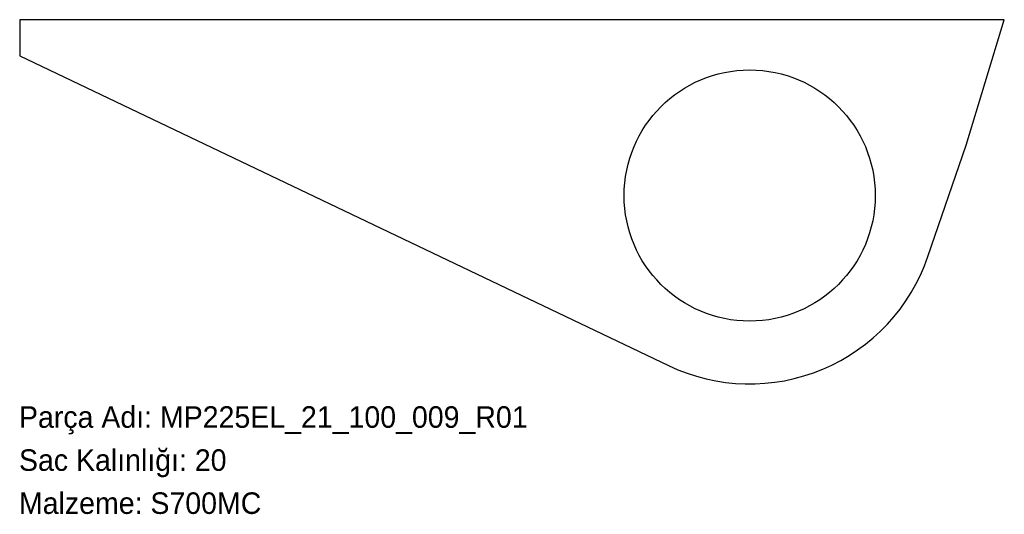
# Model space of a CAD drawing. Header units: millimetres. Extents: x 0 to 549, y -72 to 203.
import ezdxf

# ---------------------------------------------------------------- set-up
doc = ezdxf.new("R2010")
doc.units = ezdxf.units.MM
doc.linetypes.add('SLD-Katı', pattern=[0])
doc.linetypes.add('SLD-Sürekli', pattern=[0])
doc.layers.add('METIN', color=96, linetype='SLD-Katı')
doc.styles.add('SLDTEXTSTYLE0', font='ARIAL.TTF', dxfattribs={"width": 0.948, "bigfont": 'bigfont'})
doc.styles.add('SLDTEXTSTYLE1', font='ARIAL.TTF', dxfattribs={"width": 0.948})

msp = doc.modelspace()

# ---------------------------------------------------------------- linework, layer by layer
at = {"color": 7, "linetype": 'SLD-Sürekli', "lineweight": 25}
for p, q in [((0.4, 203.4), (0.4, 183.2)), ((549.35, 203.4), (0.4, 203.4)), ((527.99, 133.53), (549.35, 203.4)), ((0.4, 183.2), (362.2, 10.63)), ((506.75, 71.43), (527.99, 133.53))]:
    msp.add_line(p, q, dxfattribs=at)
msp.add_circle((407.4, 105.4), 70, dxfattribs=at)
msp.add_arc((407.4, 105.4), 105, 244.5, 341.124, dxfattribs=at)

# ---------------------------------------------------------------- texts
at = {"layer": 'METIN', "char_height": 12, "attachment_point": 1}
for s, insert, style in [('Parça Adı: MP225EL_21_100_009_R01', (0, -12.03), 'SLDTEXTSTYLE0'), ('Sac Kalınlığı: 20', (0, -36.03), 'SLDTEXTSTYLE0'), ('Malzeme: S700MC', (0, -60.03), 'SLDTEXTSTYLE1')]:
    msp.add_mtext(s, dxfattribs=dict(at, insert=insert, style=style))

doc.saveas('drawing.dxf')
